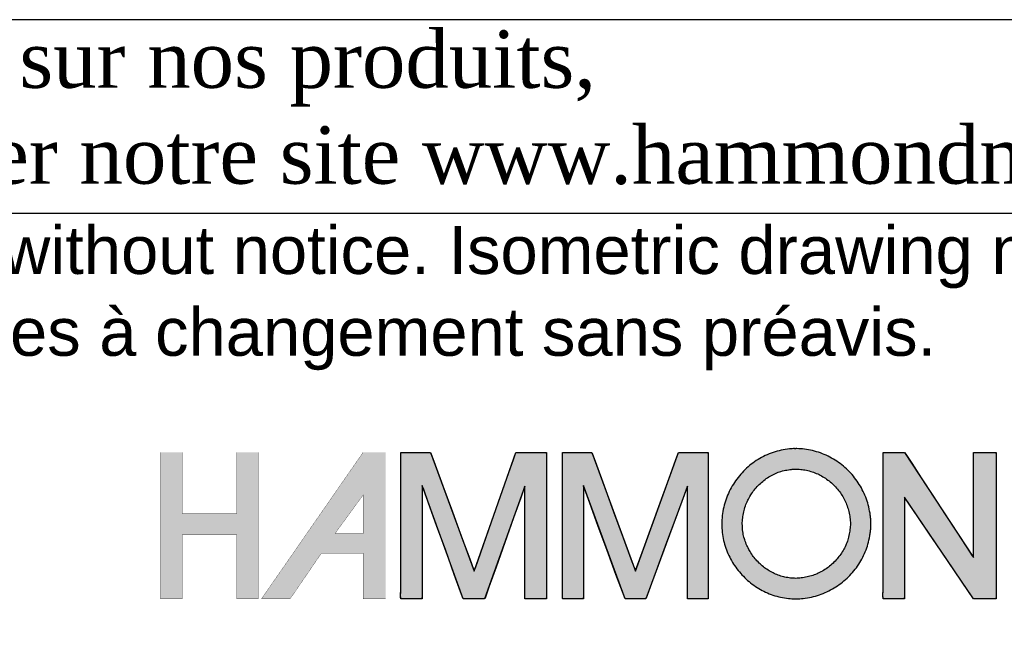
# Model space of a CAD drawing. Header units: inches. Extents: x 0 to 100, y 0 to 75.
# Tile 6 of 17: x 86 to 94, y 6 to 11. Entities that reach past the tile are written whole.
import ezdxf
from ezdxf import colors
from ezdxf.entities.mleader import LeaderData, LeaderLine
from ezdxf.math import Vec2, Vec3

# ---------------------------------------------------------------- set-up
doc = ezdxf.new("R2010")
doc.units = ezdxf.units.IN
doc.header["$MEASUREMENT"] = 0
doc.layers.add('Default', color=7, linetype='Continuous')

# ---------------------------------------------------------------- blocks, each defined once
blk = doc.blocks.new('_DOT')
at = {"color": 0}
blk.add_line((0, 0), (-1, 0), dxfattribs=at)
at = {"color": 0, "const_width": 0.333}
blk.add_lwpolyline([(-0.1665, 0, 1), (0.1665, 0, 1)], format="xyb", close=True, dxfattribs=at)
blk = doc.blocks.new('Block1')
at = {"layer": 'Default', "linetype": 'Continuous'}
for points in [[(1.3629, 1.2145), (1.3629, 1.1253), (1.2832, 1.1253), (1.2832, 1.2145), (1.2517, 1.2145), (1.2517, 1.0005), (1.2832, 1.0005), (1.2832, 1.0939), (1.3629, 1.0939), (1.3629, 1.0939), (1.3629, 1.0005), (1.3943, 1.0005), (1.3943, 1.2145)], [(1.6025, 1.2145), (1.6025, 1.1948), (1.6025, 1.175), (1.6025, 1.1553), (1.6025, 1.1356), (1.6025, 1.1159), (1.6025, 1.0962), (1.6025, 1.0794), (1.6025, 1.0686), (1.6025, 1.0579), (1.6025, 1.0471), (1.6025, 1.0363), (1.6025, 1.0255), (1.6025, 1.0147), (1.6025, 1.0106), (1.6025, 1.0091), (1.6024, 1.007), (1.6024, 1.0047), (1.6024, 1.0026), (1.6026, 1.0011), (1.6029, 1.0005), (1.6075, 1.0005), (1.6122, 1.0005), (1.6169, 1.0005), (1.6215, 1.0005), (1.6262, 1.0005), (1.6309, 1.0005), (1.634, 1.0017), (1.634, 1.0178), (1.634, 1.0472), (1.634, 1.0834), (1.634, 1.1196), (1.634, 1.149), (1.634, 1.165), (1.6357, 1.1616), (1.6433, 1.1403), (1.655, 1.1079), (1.6683, 1.071), (1.6808, 1.0363), (1.6901, 1.0106), (1.6937, 1.0005), (1.6957, 1.0005), (1.7005, 1.0005), (1.7071, 1.0005), (1.7141, 1.0005), (1.7203, 1.0005), (1.7243, 1.0005), (1.7257, 1.0017), (1.7313, 1.0177), (1.7418, 1.0469), (1.7546, 1.0829), (1.7674, 1.1188), (1.7779, 1.1481), (1.7835, 1.164), (1.784, 1.1606), (1.784, 1.1395), (1.784, 1.1072), (1.784, 1.0706), (1.784, 1.0361), (1.784, 1.0105), (1.784, 1.0005), (1.7859, 1.0005), (1.7908, 1.0005), (1.7974, 1.0005), (1.8044, 1.0005), (1.8105, 1.0005), (1.8146, 1.0005), (1.8154, 1.0021), (1.8154, 1.0228), (1.8154, 1.0608), (1.8154, 1.1075), (1.8154, 1.1542), (1.8154, 1.1922), (1.8154, 1.2129), (1.8142, 1.2145), (1.8085, 1.2145), (1.7997, 1.2145), (1.7898, 1.2145), (1.7805, 1.2145), (1.7735, 1.2145), (1.7708, 1.2145), (1.7671, 1.2039), (1.7577, 1.177), (1.745, 1.1407), (1.7314, 1.102), (1.7195, 1.068), (1.7117, 1.0458), (1.7096, 1.0422), (1.7034, 1.0589), (1.692, 1.0898), (1.678, 1.1277), (1.6641, 1.1656), (1.6527, 1.1964), (1.6465, 1.2132), (1.6448, 1.2145), (1.6392, 1.2145), (1.6307, 1.2145), (1.621, 1.2145), (1.6119, 1.2145), (1.6052, 1.2145)], [(1.839, 1.2145), (1.839, 1.1948), (1.839, 1.175), (1.839, 1.1553), (1.839, 1.1356), (1.839, 1.1159), (1.839, 1.0962), (1.839, 1.0794), (1.839, 1.0686), (1.839, 1.0579), (1.839, 1.0471), (1.839, 1.0363), (1.839, 1.0255), (1.839, 1.0147), (1.839, 1.0106), (1.839, 1.009), (1.8389, 1.007), (1.8389, 1.0047), (1.839, 1.0026), (1.8391, 1.0011), (1.8394, 1.0005), (1.8439, 1.0005), (1.8484, 1.0005), (1.8529, 1.0005), (1.8574, 1.0005), (1.8619, 1.0005), (1.8664, 1.0005), (1.8694, 1.0017), (1.8694, 1.0178), (1.8694, 1.0472), (1.8694, 1.0834), (1.8694, 1.1196), (1.8694, 1.149), (1.8694, 1.165), (1.8711, 1.1616), (1.8789, 1.1403), (1.8908, 1.1079), (1.9044, 1.071), (1.9171, 1.0363), (1.9266, 1.0106), (1.9303, 1.0005), (1.9321, 1.0005), (1.9368, 1.0005), (1.9432, 1.0005), (1.95, 1.0005), (1.9559, 1.0005), (1.9598, 1.0005), (1.9611, 1.0017), (1.967, 1.0177), (1.9778, 1.0469), (1.9911, 1.0829), (2.0044, 1.1188), (2.0152, 1.1481), (2.0211, 1.164), (2.0215, 1.1606), (2.0215, 1.1395), (2.0215, 1.1072), (2.0215, 1.0706), (2.0215, 1.0361), (2.0215, 1.0105), (2.0215, 1.0005), (2.0234, 1.0005), (2.0281, 1.0005), (2.0345, 1.0005), (2.0412, 1.0005), (2.0472, 1.0005), (2.0511, 1.0005), (2.0519, 1.0021), (2.0519, 1.0228), (2.0519, 1.0608), (2.0519, 1.1075), (2.0519, 1.1542), (2.0519, 1.1922), (2.0519, 1.2129), (2.0507, 1.2145), (2.0451, 1.2145), (2.0366, 1.2145), (2.0269, 1.2145), (2.0178, 1.2145), (2.011, 1.2145), (2.0084, 1.2145), (2.0046, 1.2039), (1.9948, 1.177), (1.9816, 1.1407), (1.9676, 1.102), (1.9553, 1.068), (1.9472, 1.0458), (1.945, 1.0422), (1.9389, 1.0589), (1.9276, 1.0898), (1.9137, 1.1277), (1.8999, 1.1656), (1.8886, 1.1964), (1.8825, 1.2132), (1.8808, 1.2145), (1.8753, 1.2145), (1.8669, 1.2145), (1.8573, 1.2145), (1.8483, 1.2145), (1.8416, 1.2145)], [(2.3073, 1.2145), (2.3073, 1.1987), (2.3073, 1.1829), (2.3073, 1.1672), (2.3073, 1.1514), (2.3073, 1.1356), (2.3073, 1.1198), (2.3073, 1.1041), (2.3073, 1.0883), (2.3073, 1.0773), (2.3073, 1.0686), (2.3073, 1.06), (2.3073, 1.0514), (2.3073, 1.0428), (2.3073, 1.0341), (2.3073, 1.0255), (2.3073, 1.0169), (2.3073, 1.011), (2.3073, 1.0101), (2.3072, 1.0087), (2.3072, 1.007), (2.3072, 1.0052), (2.3072, 1.0034), (2.3073, 1.0019), (2.3074, 1.0009), (2.3077, 1.0005), (2.3114, 1.0005), (2.3151, 1.0005), (2.3188, 1.0005), (2.3226, 1.0005), (2.3263, 1.0005), (2.33, 1.0005), (2.3338, 1.0005), (2.3375, 1.0005), (2.3388, 1.0032), (2.3388, 1.016), (2.3388, 1.0364), (2.3388, 1.0614), (2.3388, 1.088), (2.3388, 1.1131), (2.3388, 1.1335), (2.3388, 1.1462), (2.3392, 1.1482), (2.3457, 1.1388), (2.358, 1.1205), (2.3742, 1.0967), (2.3921, 1.0703), (2.4097, 1.0444), (2.4248, 1.0221), (2.4354, 1.0064), (2.4394, 1.0005), (2.4407, 1.0005), (2.4442, 1.0005), (2.4492, 1.0005), (2.455, 1.0005), (2.4609, 1.0005), (2.4662, 1.0005), (2.4702, 1.0005), (2.4723, 1.0005), (2.4725, 1.0044), (2.4725, 1.0228), (2.4725, 1.0522), (2.4725, 1.0883), (2.4725, 1.1267), (2.4725, 1.1628), (2.4725, 1.1922), (2.4725, 1.2106), (2.4723, 1.2145), (2.4702, 1.2145), (2.4662, 1.2145), (2.4609, 1.2145), (2.455, 1.2145), (2.4492, 1.2145), (2.4442, 1.2145), (2.4407, 1.2145), (2.4394, 1.2145), (2.4394, 1.2084), (2.4394, 1.1922), (2.4394, 1.1691), (2.4394, 1.1423), (2.4394, 1.1149), (2.4394, 1.0902), (2.4394, 1.0714), (2.4394, 1.0616), (2.4376, 1.0636), (2.4289, 1.0768), (2.4151, 1.098), (2.3981, 1.1239), (2.3801, 1.1514), (2.3631, 1.1774), (2.3492, 1.1985), (2.3406, 1.2117), (2.3386, 1.2145), (2.3366, 1.2145), (2.3327, 1.2145), (2.3277, 1.2145), (2.3221, 1.2145), (2.3166, 1.2145), (2.3119, 1.2145), (2.3085, 1.2145)]]:
    blk.add_hatch(color=7, dxfattribs=at).paths.add_polyline_path(points)
h = blk.add_hatch(color=7, dxfattribs=at)
h.paths.add_polyline_path([(1.5475, 1.2145), (1.5467, 1.2133), (1.399, 1.0005), (1.441, 1.0005), (1.4866, 1.0671), (1.5475, 1.0671), (1.5475, 1.0005), (1.5805, 1.0005), (1.5805, 1.2145)])
h.paths.add_polyline_path([(1.5475, 1.096), (1.5475, 1.1521), (1.5066, 1.096)])
h = blk.add_hatch(color=7, dxfattribs=at)
edge = h.paths.add_edge_path()
edge.add_spline(control_points=[(2.1778, 1.2201), (2.1771, 1.22), (2.1759, 1.22), (2.1733, 1.2198), (2.1719, 1.2197), (2.1665, 1.2191), (2.1625, 1.2185), (2.1543, 1.2168), (2.1505, 1.2157), (2.1426, 1.2131), (2.139, 1.2116), (2.1316, 1.2081), (2.1281, 1.2062), (2.1212, 1.2019), (2.1179, 1.1996), (2.1115, 1.1946), (2.1085, 1.192), (2.1027, 1.1863), (2.1, 1.1834), (2.0948, 1.1772), (2.0924, 1.1739), (2.088, 1.1672), (2.0859, 1.1637), (2.0822, 1.1565), (2.0805, 1.1528), (2.0776, 1.1451), (2.0763, 1.1413), (2.0742, 1.1333), (2.0734, 1.1294), (2.0722, 1.1211), (2.0719, 1.117), (2.0716, 1.1086), (2.0718, 1.1046), (2.0724, 1.0965), (2.073, 1.0927), (2.0746, 1.0849), (2.0755, 1.0812), (2.0779, 1.0738), (2.0792, 1.0702), (2.0823, 1.0631), (2.0841, 1.0597), (2.0879, 1.053), (2.0899, 1.0498), (2.0944, 1.0435), (2.0968, 1.0405), (2.1018, 1.0348), (2.1045, 1.032), (2.1101, 1.0268), (2.113, 1.0244), (2.1192, 1.0198), (2.1223, 1.0177), (2.1289, 1.0137), (2.1322, 1.012), (2.1393, 1.0087), (2.1428, 1.0073), (2.1502, 1.0048), (2.1538, 1.0038), (2.1616, 1.0021), (2.1653, 1.0015), (2.1708, 1.0009), (2.1723, 1.0008), (2.1754, 1.0006), (2.1771, 1.0005), (2.1831, 1.0006), (2.1845, 1.0006), (2.1874, 1.0009), (2.189, 1.001), (2.1948, 1.0017), (2.1987, 1.0023), (2.2067, 1.0041), (2.2105, 1.0051), (2.2181, 1.0077), (2.2218, 1.0092), (2.229, 1.0126), (2.2325, 1.0144), (2.2393, 1.0185), (2.2425, 1.0207), (2.2488, 1.0255), (2.2518, 1.028), (2.2576, 1.0334), (2.2603, 1.0362), (2.2654, 1.0422), (2.2678, 1.0452), (2.2723, 1.0518), (2.2744, 1.0551), (2.2782, 1.0621), (2.2799, 1.0656), (2.2829, 1.073), (2.2842, 1.0767), (2.2864, 1.0845), (2.2873, 1.0884), (2.2883, 1.0945), (2.2886, 1.0964), (2.289, 1.1001), (2.2892, 1.1019), (2.2895, 1.1048), (2.2895, 1.1058), (2.2896, 1.1077), (2.2896, 1.1086), (2.2896, 1.1112), (2.2896, 1.1118), (2.2896, 1.1131), (2.2895, 1.1139), (2.2893, 1.1165), (2.2892, 1.1182), (2.2888, 1.1218), (2.2886, 1.1237), (2.2876, 1.1299), (2.2868, 1.1337), (2.2847, 1.1416), (2.2835, 1.1453), (2.2806, 1.1528), (2.2789, 1.1564), (2.2752, 1.1635), (2.2732, 1.1669), (2.2688, 1.1735), (2.2665, 1.1767), (2.2614, 1.1828), (2.2588, 1.1857), (2.2531, 1.1912), (2.2501, 1.1938), (2.2439, 1.1988), (2.2407, 1.201), (2.234, 1.2053), (2.2305, 1.2072), (2.2233, 1.2107), (2.2197, 1.2123), (2.2121, 1.215), (2.2084, 1.2161), (2.2004, 1.218), (2.1965, 1.2187), (2.1887, 1.2196), (2.1851, 1.2198), (2.1809, 1.2201), (2.1804, 1.2201), (2.18, 1.2201)], knot_values=[0, 0, 0, 0, 0.006253, 0.006253, 0.012505, 0.012505, 0.030829, 0.030829, 0.048882, 0.048882, 0.066764, 0.066764, 0.084548, 0.084548, 0.102286, 0.102286, 0.120012, 0.120012, 0.137747, 0.137747, 0.15551, 0.15551, 0.173315, 0.173315, 0.191184, 0.191184, 0.20915, 0.20915, 0.227262, 0.227262, 0.245593, 0.245593, 0.263702, 0.263702, 0.281026, 0.281026, 0.298163, 0.298163, 0.315172, 0.315172, 0.332097, 0.332097, 0.348969, 0.348969, 0.365805, 0.365805, 0.382621, 0.382621, 0.39943, 0.39943, 0.41625, 0.41625, 0.433104, 0.433104, 0.450033, 0.450033, 0.467091, 0.467091, 0.484355, 0.484355, 0.491212, 0.491212, 0.49807, 0.49807, 0.505746, 0.505746, 0.513421, 0.513421, 0.531337, 0.531337, 0.549023, 0.549023, 0.566548, 0.566548, 0.583962, 0.583962, 0.601305, 0.601305, 0.618607, 0.618607, 0.635893, 0.635893, 0.65319, 0.65319, 0.67053, 0.67053, 0.687954, 0.687954, 0.705517, 0.705517, 0.72329, 0.72329, 0.732328, 0.732328, 0.741367, 0.741367, 0.744906, 0.744906, 0.748446, 0.748446, 0.750825, 0.750825, 0.753204, 0.753204, 0.762224, 0.762224, 0.771244, 0.771244, 0.789037, 0.789037, 0.806664, 0.806664, 0.824184, 0.824184, 0.841639, 0.841639, 0.859056, 0.859056, 0.876456, 0.876456, 0.893855, 0.893855, 0.91127, 0.91127, 0.928728, 0.928728, 0.946265, 0.946265, 0.963936, 0.963936, 0.981815, 0.981815, 0.998218, 0.998218, 1, 1, 1, 1], degree=3, periodic=0)
edge.add_line((2.18, 1.2201), (2.1778, 1.2201))
edge = h.paths.add_edge_path()
edge.add_spline(control_points=[(2.1787, 1.1901), (2.1777, 1.19), (2.175, 1.1899), (2.171, 1.1894), (2.1669, 1.1888), (2.1623, 1.1879), (2.1584, 1.1868), (2.154, 1.1853), (2.1502, 1.1838), (2.146, 1.1818), (2.1424, 1.1798), (2.1384, 1.1773), (2.1351, 1.175), (2.1313, 1.172), (2.1283, 1.1694), (2.1248, 1.166), (2.1221, 1.163), (2.1189, 1.1593), (2.1165, 1.156), (2.1138, 1.152), (2.1118, 1.1485), (2.1096, 1.1442), (2.1079, 1.1404), (2.1061, 1.1359), (2.1049, 1.132), (2.1036, 1.1274), (2.1028, 1.1233), (2.1021, 1.1185), (2.1018, 1.1144), (2.1016, 1.1096), (2.1018, 1.1055), (2.1021, 1.1008), (2.1027, 1.0969), (2.1036, 1.0925), (2.1046, 1.0887), (2.106, 1.0844), (2.1073, 1.0808), (2.1091, 1.0766), (2.1109, 1.0731), (2.1131, 1.0692), (2.1152, 1.0659), (2.1179, 1.0622), (2.1203, 1.0592), (2.1233, 1.0557), (2.126, 1.053), (2.1294, 1.0499), (2.1323, 1.0474), (2.1359, 1.0447), (2.1391, 1.0426), (2.143, 1.0402), (2.1464, 1.0384), (2.1504, 1.0366), (2.154, 1.0351), (2.1582, 1.0337), (2.1619, 1.0327), (2.1662, 1.0318), (2.1701, 1.0312), (2.174, 1.0307), (2.177, 1.0306), (2.1801, 1.0304), (2.182, 1.0306), (2.1855, 1.0308), (2.1899, 1.0313), (2.1939, 1.0319), (2.1985, 1.033), (2.2024, 1.034), (2.2069, 1.0356), (2.2106, 1.037), (2.2149, 1.039), (2.2184, 1.0409), (2.2224, 1.0433), (2.2257, 1.0456), (2.2295, 1.0484), (2.2325, 1.0509), (2.2359, 1.0542), (2.2386, 1.057), (2.2417, 1.0606), (2.2441, 1.0637), (2.2468, 1.0675), (2.2489, 1.0709), (2.2511, 1.0749), (2.2528, 1.0785), (2.2545, 1.0828), (2.2559, 1.0866), (2.2571, 1.0911), (2.258, 1.095), (2.2588, 1.0997), (2.2592, 1.1038), (2.2595, 1.1071), (2.2596, 1.1086), (2.2596, 1.1102), (2.2596, 1.1109), (2.2596, 1.1119), (2.2593, 1.1149), (2.259, 1.119), (2.2583, 1.1237), (2.2574, 1.1276), (2.2562, 1.1322), (2.255, 1.136), (2.2533, 1.1404), (2.2516, 1.144), (2.2494, 1.1482), (2.2474, 1.1516), (2.2448, 1.1556), (2.2424, 1.1588), (2.2393, 1.1625), (2.2367, 1.1654), (2.2333, 1.1687), (2.2303, 1.1713), (2.2266, 1.1743), (2.2233, 1.1766), (2.2193, 1.1791), (2.2159, 1.181), (2.2117, 1.1831), (2.208, 1.1847), (2.2036, 1.1862), (2.1997, 1.1874), (2.1952, 1.1884), (2.1912, 1.1892), (2.1868, 1.1897), (2.1832, 1.1899), (2.1796, 1.1901), (2.1791, 1.1901), (2.1788, 1.1901), (2.1787, 1.1901)], knot_values=[0, 0, 0, 0, 0.012505, 0.012505, 0.030829, 0.030829, 0.048882, 0.048882, 0.066764, 0.066764, 0.084548, 0.084548, 0.102286, 0.102286, 0.120012, 0.120012, 0.137747, 0.137747, 0.15551, 0.15551, 0.173315, 0.173315, 0.191184, 0.191184, 0.20915, 0.20915, 0.227262, 0.227262, 0.245593, 0.245593, 0.263702, 0.263702, 0.281026, 0.281026, 0.298163, 0.298163, 0.315172, 0.315172, 0.332097, 0.332097, 0.348969, 0.348969, 0.365805, 0.365805, 0.382621, 0.382621, 0.39943, 0.39943, 0.41625, 0.41625, 0.433104, 0.433104, 0.450033, 0.450033, 0.467091, 0.467091, 0.484355, 0.484355, 0.49807, 0.49807, 0.49807, 0.513421, 0.513421, 0.531337, 0.531337, 0.549023, 0.549023, 0.566548, 0.566548, 0.583962, 0.583962, 0.601305, 0.601305, 0.618607, 0.618607, 0.635893, 0.635893, 0.65319, 0.65319, 0.67053, 0.67053, 0.687954, 0.687954, 0.705517, 0.705517, 0.72329, 0.72329, 0.741367, 0.741367, 0.748446, 0.748446, 0.748446, 0.753204, 0.753204, 0.771244, 0.771244, 0.789037, 0.789037, 0.806664, 0.806664, 0.824184, 0.824184, 0.841639, 0.841639, 0.859056, 0.859056, 0.876456, 0.876456, 0.893855, 0.893855, 0.91127, 0.91127, 0.928728, 0.928728, 0.946265, 0.946265, 0.963936, 0.963936, 0.981815, 0.981815, 0.998218, 0.998218, 0.998218, 1, 1, 1, 1], degree=3, periodic=0)
at = {"layer": 'Default', "color": 7, "linetype": 'Continuous'}
blk.add_line((2.1778, 1.2201), (2.18, 1.2201), dxfattribs=at)
at = {"layer": 'Default', "color": 7, "linetype": 'Continuous', "const_width": 0.00035}
for points in [[(1.3629, 1.2145), (1.3629, 1.1253), (1.2832, 1.1253), (1.2832, 1.2145), (1.2517, 1.2145), (1.2517, 1.0005), (1.2832, 1.0005), (1.2832, 1.0939), (1.3629, 1.0939), (1.3629, 1.0939), (1.3629, 1.0005), (1.3943, 1.0005), (1.3943, 1.2145), (1.3629, 1.2145)], [(1.5475, 1.2145), (1.5467, 1.2133), (1.399, 1.0005), (1.441, 1.0005), (1.4866, 1.0671), (1.5475, 1.0671), (1.5475, 1.0005), (1.5805, 1.0005), (1.5805, 1.2145), (1.5475, 1.2145)], [(1.5475, 1.096), (1.5066, 1.096), (1.5475, 1.1521), (1.5475, 1.096)]]:
    blk.add_lwpolyline(points, close=True, dxfattribs=at)
at = {"layer": 'Default', "color": 7, "linetype": 'Continuous'}
for points in [[(1.6025, 1.2145), (1.6052, 1.2145), (1.6119, 1.2145), (1.621, 1.2145), (1.6307, 1.2145), (1.6392, 1.2145), (1.6448, 1.2145), (1.6465, 1.2132), (1.6527, 1.1964), (1.6641, 1.1656), (1.678, 1.1277), (1.692, 1.0898), (1.7034, 1.0589), (1.7096, 1.0422), (1.7117, 1.0458), (1.7195, 1.068), (1.7314, 1.102), (1.745, 1.1407), (1.7577, 1.177), (1.7671, 1.2039), (1.7708, 1.2145), (1.7735, 1.2145), (1.7805, 1.2145), (1.7898, 1.2145), (1.7997, 1.2145), (1.8085, 1.2145), (1.8142, 1.2145), (1.8154, 1.2129), (1.8154, 1.1922), (1.8154, 1.1542), (1.8154, 1.1075), (1.8154, 1.0608), (1.8154, 1.0228), (1.8154, 1.0021), (1.8146, 1.0005), (1.8105, 1.0005), (1.8044, 1.0005), (1.7974, 1.0005), (1.7908, 1.0005), (1.7859, 1.0005), (1.784, 1.0005), (1.784, 1.0105), (1.784, 1.0361), (1.784, 1.0706), (1.784, 1.1072), (1.784, 1.1395), (1.784, 1.1606), (1.7835, 1.164), (1.7779, 1.1481), (1.7674, 1.1188), (1.7546, 1.0829), (1.7418, 1.0469), (1.7313, 1.0177), (1.7257, 1.0017), (1.7243, 1.0005), (1.7203, 1.0005), (1.7141, 1.0005), (1.7071, 1.0005), (1.7005, 1.0005), (1.6957, 1.0005), (1.6937, 1.0005), (1.6901, 1.0106), (1.6808, 1.0363), (1.6683, 1.071), (1.655, 1.1079), (1.6433, 1.1403), (1.6357, 1.1616), (1.634, 1.165), (1.634, 1.149), (1.634, 1.1196), (1.634, 1.0834), (1.634, 1.0472), (1.634, 1.0178), (1.634, 1.0017), (1.6309, 1.0005), (1.6262, 1.0005), (1.6215, 1.0005), (1.6169, 1.0005), (1.6122, 1.0005), (1.6075, 1.0005), (1.6029, 1.0005), (1.6026, 1.0011), (1.6024, 1.0026), (1.6024, 1.0047), (1.6024, 1.007), (1.6025, 1.0091), (1.6025, 1.0106), (1.6025, 1.0147), (1.6025, 1.0255), (1.6025, 1.0363), (1.6025, 1.0471), (1.6025, 1.0579), (1.6025, 1.0686), (1.6025, 1.0794), (1.6025, 1.0962), (1.6025, 1.1159), (1.6025, 1.1356), (1.6025, 1.1553), (1.6025, 1.175), (1.6025, 1.1948), (1.6025, 1.2145)], [(1.839, 1.2145), (1.8416, 1.2145), (1.8483, 1.2145), (1.8573, 1.2145), (1.8669, 1.2145), (1.8753, 1.2145), (1.8808, 1.2145), (1.8825, 1.2132), (1.8886, 1.1964), (1.8999, 1.1656), (1.9137, 1.1277), (1.9276, 1.0898), (1.9389, 1.0589), (1.945, 1.0422), (1.9472, 1.0458), (1.9553, 1.068), (1.9676, 1.102), (1.9816, 1.1407), (1.9948, 1.177), (2.0046, 1.2039), (2.0084, 1.2145), (2.011, 1.2145), (2.0178, 1.2145), (2.0269, 1.2145), (2.0366, 1.2145), (2.0451, 1.2145), (2.0507, 1.2145), (2.0519, 1.2129), (2.0519, 1.1922), (2.0519, 1.1542), (2.0519, 1.1075), (2.0519, 1.0608), (2.0519, 1.0228), (2.0519, 1.0021), (2.0511, 1.0005), (2.0472, 1.0005), (2.0412, 1.0005), (2.0345, 1.0005), (2.0281, 1.0005), (2.0234, 1.0005), (2.0215, 1.0005), (2.0215, 1.0105), (2.0215, 1.0361), (2.0215, 1.0706), (2.0215, 1.1072), (2.0215, 1.1395), (2.0215, 1.1606), (2.0211, 1.164), (2.0152, 1.1481), (2.0044, 1.1188), (1.9911, 1.0829), (1.9778, 1.0469), (1.967, 1.0177), (1.9611, 1.0017), (1.9598, 1.0005), (1.9559, 1.0005), (1.95, 1.0005), (1.9432, 1.0005), (1.9368, 1.0005), (1.9321, 1.0005), (1.9303, 1.0005), (1.9266, 1.0106), (1.9171, 1.0363), (1.9044, 1.071), (1.8908, 1.1079), (1.8789, 1.1403), (1.8711, 1.1616), (1.8694, 1.165), (1.8694, 1.149), (1.8694, 1.1196), (1.8694, 1.0834), (1.8694, 1.0472), (1.8694, 1.0178), (1.8694, 1.0017), (1.8664, 1.0005), (1.8619, 1.0005), (1.8574, 1.0005), (1.8529, 1.0005), (1.8484, 1.0005), (1.8439, 1.0005), (1.8394, 1.0005), (1.8391, 1.0011), (1.839, 1.0026), (1.8389, 1.0047), (1.8389, 1.007), (1.839, 1.009), (1.839, 1.0106), (1.839, 1.0147), (1.839, 1.0255), (1.839, 1.0363), (1.839, 1.0471), (1.839, 1.0579), (1.839, 1.0686), (1.839, 1.0794), (1.839, 1.0962), (1.839, 1.1159), (1.839, 1.1356), (1.839, 1.1553), (1.839, 1.175), (1.839, 1.1948), (1.839, 1.2145)], [(2.3073, 1.2145), (2.3085, 1.2145), (2.3119, 1.2145), (2.3166, 1.2145), (2.3221, 1.2145), (2.3277, 1.2145), (2.3327, 1.2145), (2.3366, 1.2145), (2.3386, 1.2145), (2.3406, 1.2117), (2.3492, 1.1985), (2.3631, 1.1774), (2.3801, 1.1514), (2.3981, 1.1239), (2.4151, 1.098), (2.4289, 1.0768), (2.4376, 1.0636), (2.4394, 1.0616), (2.4394, 1.0714), (2.4394, 1.0902), (2.4394, 1.1149), (2.4394, 1.1423), (2.4394, 1.1691), (2.4394, 1.1922), (2.4394, 1.2084), (2.4394, 1.2145), (2.4407, 1.2145), (2.4442, 1.2145), (2.4492, 1.2145), (2.455, 1.2145), (2.4609, 1.2145), (2.4662, 1.2145), (2.4702, 1.2145), (2.4723, 1.2145), (2.4725, 1.2106), (2.4725, 1.1922), (2.4725, 1.1628), (2.4725, 1.1267), (2.4725, 1.0883), (2.4725, 1.0522), (2.4725, 1.0228), (2.4725, 1.0044), (2.4723, 1.0005), (2.4702, 1.0005), (2.4662, 1.0005), (2.4609, 1.0005), (2.455, 1.0005), (2.4492, 1.0005), (2.4442, 1.0005), (2.4407, 1.0005), (2.4394, 1.0005), (2.4354, 1.0064), (2.4248, 1.0221), (2.4097, 1.0444), (2.3921, 1.0703), (2.3742, 1.0967), (2.358, 1.1205), (2.3457, 1.1388), (2.3392, 1.1482), (2.3388, 1.1462), (2.3388, 1.1335), (2.3388, 1.1131), (2.3388, 1.088), (2.3388, 1.0614), (2.3388, 1.0364), (2.3388, 1.016), (2.3388, 1.0032), (2.3375, 1.0005), (2.3338, 1.0005), (2.33, 1.0005), (2.3263, 1.0005), (2.3226, 1.0005), (2.3188, 1.0005), (2.3151, 1.0005), (2.3114, 1.0005), (2.3077, 1.0005), (2.3074, 1.0009), (2.3073, 1.0019), (2.3072, 1.0034), (2.3072, 1.0052), (2.3072, 1.007), (2.3072, 1.0087), (2.3073, 1.0101), (2.3073, 1.011), (2.3073, 1.0169), (2.3073, 1.0255), (2.3073, 1.0341), (2.3073, 1.0428), (2.3073, 1.0514), (2.3073, 1.06), (2.3073, 1.0686), (2.3073, 1.0773), (2.3073, 1.0883), (2.3073, 1.1041), (2.3073, 1.1198), (2.3073, 1.1356), (2.3073, 1.1514), (2.3073, 1.1672), (2.3073, 1.1829), (2.3073, 1.1987), (2.3073, 1.2145)]]:
    blk.add_lwpolyline(points, close=True, dxfattribs=at)
for points, knots in [([(1.634, 1.0005), (1.6236, 1.0005), (1.6132, 1.0005), (1.6029, 1.0005), (1.6021, 1.0005), (1.6025, 1.0101), (1.6025, 1.0111), (1.6025, 1.0351), (1.6025, 1.0591), (1.6025, 1.083), (1.6025, 1.1268), (1.6025, 1.1707), (1.6025, 1.2145)], [0, 0, 0, 0, 0.25, 0.25, 0.25, 0.5, 0.5, 0.5, 0.75, 0.75, 0.75, 1, 1, 1, 1]), ([(1.8694, 1.0005), (1.8594, 1.0005), (1.8494, 1.0005), (1.8394, 1.0005), (1.8386, 1.0005), (1.839, 1.0101), (1.839, 1.0111), (1.839, 1.0351), (1.839, 1.0591), (1.839, 1.083), (1.839, 1.1268), (1.839, 1.1707), (1.839, 1.2145)], [0, 0, 0, 0, 0.25, 0.25, 0.25, 0.5, 0.5, 0.5, 0.75, 0.75, 0.75, 1, 1, 1, 1]), ([(2.1778, 1.2201), (2.1771, 1.22), (2.1759, 1.22), (2.1733, 1.2198), (2.1719, 1.2197), (2.1665, 1.2191), (2.1625, 1.2185), (2.1543, 1.2168), (2.1505, 1.2157), (2.1426, 1.2131), (2.139, 1.2116), (2.1316, 1.2081), (2.1281, 1.2062), (2.1212, 1.2019), (2.1179, 1.1996), (2.1115, 1.1946), (2.1085, 1.192), (2.1027, 1.1863), (2.1, 1.1834), (2.0948, 1.1772), (2.0924, 1.1739), (2.088, 1.1672), (2.0859, 1.1637), (2.0822, 1.1565), (2.0805, 1.1528), (2.0776, 1.1451), (2.0763, 1.1413), (2.0742, 1.1333), (2.0734, 1.1294), (2.0722, 1.1211), (2.0719, 1.117), (2.0716, 1.1086), (2.0718, 1.1046), (2.0724, 1.0965), (2.073, 1.0927), (2.0746, 1.0849), (2.0755, 1.0812), (2.0779, 1.0738), (2.0792, 1.0702), (2.0823, 1.0631), (2.0841, 1.0597), (2.0879, 1.053), (2.0899, 1.0498), (2.0944, 1.0435), (2.0968, 1.0405), (2.1018, 1.0348), (2.1045, 1.032), (2.1101, 1.0268), (2.113, 1.0244), (2.1192, 1.0198), (2.1223, 1.0177), (2.1289, 1.0137), (2.1322, 1.012), (2.1393, 1.0087), (2.1428, 1.0073), (2.1502, 1.0048), (2.1538, 1.0038), (2.1616, 1.0021), (2.1653, 1.0015), (2.1708, 1.0009), (2.1723, 1.0008), (2.1754, 1.0006), (2.1771, 1.0005), (2.1831, 1.0006), (2.1845, 1.0006), (2.1874, 1.0009), (2.189, 1.001), (2.1948, 1.0017), (2.1987, 1.0023), (2.2067, 1.0041), (2.2105, 1.0051), (2.2181, 1.0077), (2.2218, 1.0092), (2.229, 1.0126), (2.2325, 1.0144), (2.2393, 1.0185), (2.2425, 1.0207), (2.2488, 1.0255), (2.2518, 1.028), (2.2576, 1.0334), (2.2603, 1.0362), (2.2654, 1.0422), (2.2678, 1.0452), (2.2723, 1.0518), (2.2744, 1.0551), (2.2782, 1.0621), (2.2799, 1.0656), (2.2829, 1.073), (2.2842, 1.0767), (2.2864, 1.0845), (2.2873, 1.0884), (2.2883, 1.0945), (2.2886, 1.0964), (2.289, 1.1001), (2.2892, 1.1019), (2.2895, 1.1048), (2.2895, 1.1058), (2.2896, 1.1077), (2.2896, 1.1086), (2.2896, 1.1112), (2.2896, 1.1118), (2.2896, 1.1131), (2.2895, 1.1139), (2.2893, 1.1165), (2.2892, 1.1182), (2.2888, 1.1218), (2.2886, 1.1237), (2.2876, 1.1299), (2.2868, 1.1337), (2.2847, 1.1416), (2.2835, 1.1453), (2.2806, 1.1528), (2.2789, 1.1564), (2.2752, 1.1635), (2.2732, 1.1669), (2.2688, 1.1735), (2.2665, 1.1767), (2.2614, 1.1828), (2.2588, 1.1857), (2.2531, 1.1912), (2.2501, 1.1938), (2.2439, 1.1988), (2.2407, 1.201), (2.234, 1.2053), (2.2305, 1.2072), (2.2233, 1.2107), (2.2197, 1.2123), (2.2121, 1.215), (2.2084, 1.2161), (2.2004, 1.218), (2.1965, 1.2187), (2.1887, 1.2196), (2.1851, 1.2198), (2.1809, 1.2201), (2.1804, 1.2201), (2.18, 1.2201)], [0, 0, 0, 0, 0.006253, 0.006253, 0.012505, 0.012505, 0.030829, 0.030829, 0.048882, 0.048882, 0.066764, 0.066764, 0.084548, 0.084548, 0.102286, 0.102286, 0.120012, 0.120012, 0.137747, 0.137747, 0.15551, 0.15551, 0.173315, 0.173315, 0.191184, 0.191184, 0.20915, 0.20915, 0.227262, 0.227262, 0.245593, 0.245593, 0.263702, 0.263702, 0.281026, 0.281026, 0.298163, 0.298163, 0.315172, 0.315172, 0.332097, 0.332097, 0.348969, 0.348969, 0.365805, 0.365805, 0.382621, 0.382621, 0.39943, 0.39943, 0.41625, 0.41625, 0.433104, 0.433104, 0.450033, 0.450033, 0.467091, 0.467091, 0.484355, 0.484355, 0.491212, 0.491212, 0.49807, 0.49807, 0.505746, 0.505746, 0.513421, 0.513421, 0.531337, 0.531337, 0.549023, 0.549023, 0.566548, 0.566548, 0.583962, 0.583962, 0.601305, 0.601305, 0.618607, 0.618607, 0.635893, 0.635893, 0.65319, 0.65319, 0.67053, 0.67053, 0.687954, 0.687954, 0.705517, 0.705517, 0.72329, 0.72329, 0.732328, 0.732328, 0.741367, 0.741367, 0.744906, 0.744906, 0.748446, 0.748446, 0.750825, 0.750825, 0.753204, 0.753204, 0.762224, 0.762224, 0.771244, 0.771244, 0.789037, 0.789037, 0.806664, 0.806664, 0.824184, 0.824184, 0.841639, 0.841639, 0.859056, 0.859056, 0.876456, 0.876456, 0.893855, 0.893855, 0.91127, 0.91127, 0.928728, 0.928728, 0.946265, 0.946265, 0.963936, 0.963936, 0.981815, 0.981815, 0.998218, 0.998218, 1, 1, 1, 1]), ([(2.3388, 1.0005), (2.3284, 1.0005), (2.318, 1.0005), (2.3077, 1.0005), (2.3069, 1.0005), (2.3073, 1.0101), (2.3073, 1.0111), (2.3073, 1.0351), (2.3073, 1.0591), (2.3073, 1.083), (2.3073, 1.1268), (2.3073, 1.1707), (2.3073, 1.2145)], [0, 0, 0, 0, 0.25, 0.25, 0.25, 0.5, 0.5, 0.5, 0.75, 0.75, 0.75, 1, 1, 1, 1]), ([(2.1787, 1.1901), (2.1777, 1.19), (2.175, 1.1899), (2.171, 1.1894), (2.1669, 1.1888), (2.1623, 1.1879), (2.1584, 1.1868), (2.154, 1.1853), (2.1502, 1.1838), (2.146, 1.1818), (2.1424, 1.1798), (2.1384, 1.1773), (2.1351, 1.175), (2.1313, 1.172), (2.1283, 1.1694), (2.1248, 1.166), (2.1221, 1.163), (2.1189, 1.1593), (2.1165, 1.156), (2.1138, 1.152), (2.1118, 1.1485), (2.1096, 1.1442), (2.1079, 1.1404), (2.1061, 1.1359), (2.1049, 1.132), (2.1036, 1.1274), (2.1028, 1.1233), (2.1021, 1.1185), (2.1018, 1.1144), (2.1016, 1.1096), (2.1018, 1.1055), (2.1021, 1.1008), (2.1027, 1.0969), (2.1036, 1.0925), (2.1046, 1.0887), (2.106, 1.0844), (2.1073, 1.0808), (2.1091, 1.0766), (2.1109, 1.0731), (2.1131, 1.0692), (2.1152, 1.0659), (2.1179, 1.0622), (2.1203, 1.0592), (2.1233, 1.0557), (2.126, 1.053), (2.1294, 1.0499), (2.1323, 1.0474), (2.1359, 1.0447), (2.1391, 1.0426), (2.143, 1.0402), (2.1464, 1.0384), (2.1504, 1.0366), (2.154, 1.0351), (2.1582, 1.0337), (2.1619, 1.0327), (2.1662, 1.0318), (2.1701, 1.0312), (2.174, 1.0307), (2.177, 1.0306), (2.1801, 1.0304), (2.182, 1.0306), (2.1855, 1.0308), (2.1899, 1.0313), (2.1939, 1.0319), (2.1985, 1.033), (2.2024, 1.034), (2.2069, 1.0356), (2.2106, 1.037), (2.2149, 1.039), (2.2184, 1.0409), (2.2224, 1.0433), (2.2257, 1.0456), (2.2295, 1.0484), (2.2325, 1.0509), (2.2359, 1.0542), (2.2386, 1.057), (2.2417, 1.0606), (2.2441, 1.0637), (2.2468, 1.0675), (2.2489, 1.0709), (2.2511, 1.0749), (2.2528, 1.0785), (2.2545, 1.0828), (2.2559, 1.0866), (2.2571, 1.0911), (2.258, 1.095), (2.2588, 1.0997), (2.2592, 1.1038), (2.2595, 1.1071), (2.2596, 1.1086), (2.2596, 1.1102), (2.2596, 1.1109), (2.2596, 1.1119), (2.2593, 1.1149), (2.259, 1.119), (2.2583, 1.1237), (2.2574, 1.1276), (2.2562, 1.1322), (2.255, 1.136), (2.2533, 1.1404), (2.2516, 1.144), (2.2494, 1.1482), (2.2474, 1.1516), (2.2448, 1.1556), (2.2424, 1.1588), (2.2393, 1.1625), (2.2367, 1.1654), (2.2333, 1.1687), (2.2303, 1.1713), (2.2266, 1.1743), (2.2233, 1.1766), (2.2193, 1.1791), (2.2159, 1.181), (2.2117, 1.1831), (2.208, 1.1847), (2.2036, 1.1862), (2.1997, 1.1874), (2.1952, 1.1884), (2.1912, 1.1892), (2.1868, 1.1897), (2.1832, 1.1899), (2.1796, 1.1901), (2.1791, 1.1901), (2.1788, 1.1901), (2.1787, 1.1901)], [0, 0, 0, 0, 0.012505, 0.012505, 0.030829, 0.030829, 0.048882, 0.048882, 0.066764, 0.066764, 0.084548, 0.084548, 0.102286, 0.102286, 0.120012, 0.120012, 0.137747, 0.137747, 0.15551, 0.15551, 0.173315, 0.173315, 0.191184, 0.191184, 0.20915, 0.20915, 0.227262, 0.227262, 0.245593, 0.245593, 0.263702, 0.263702, 0.281026, 0.281026, 0.298163, 0.298163, 0.315172, 0.315172, 0.332097, 0.332097, 0.348969, 0.348969, 0.365805, 0.365805, 0.382621, 0.382621, 0.39943, 0.39943, 0.41625, 0.41625, 0.433104, 0.433104, 0.450033, 0.450033, 0.467091, 0.467091, 0.484355, 0.484355, 0.49807, 0.49807, 0.49807, 0.513421, 0.513421, 0.531337, 0.531337, 0.549023, 0.549023, 0.566548, 0.566548, 0.583962, 0.583962, 0.601305, 0.601305, 0.618607, 0.618607, 0.635893, 0.635893, 0.65319, 0.65319, 0.67053, 0.67053, 0.687954, 0.687954, 0.705517, 0.705517, 0.72329, 0.72329, 0.741367, 0.741367, 0.748446, 0.748446, 0.748446, 0.753204, 0.753204, 0.771244, 0.771244, 0.789037, 0.789037, 0.806664, 0.806664, 0.824184, 0.824184, 0.841639, 0.841639, 0.859056, 0.859056, 0.876456, 0.876456, 0.893855, 0.893855, 0.91127, 0.91127, 0.928728, 0.928728, 0.946265, 0.946265, 0.963936, 0.963936, 0.981815, 0.981815, 0.998218, 0.998218, 0.998218, 1, 1, 1, 1])]:
    blk.add_open_spline(points, degree=3, knots=knots, dxfattribs=at)
for points in [[(1.6025, 1.2145), (1.6025, 1.2145), (1.646, 1.2145), (1.646, 1.2145)], [(1.646, 1.2145), (1.646, 1.2145), (1.71, 1.0409), (1.71, 1.0409)], [(1.71, 1.0409), (1.71, 1.0409), (1.7708, 1.2145), (1.7708, 1.2145)], [(1.7708, 1.2145), (1.7708, 1.2145), (1.8154, 1.2145), (1.8154, 1.2145)], [(1.8154, 1.2145), (1.8154, 1.2145), (1.8154, 1.0005), (1.8154, 1.0005)], [(1.839, 1.2145), (1.839, 1.2145), (1.882, 1.2145), (1.882, 1.2145)], [(1.882, 1.2145), (1.882, 1.2145), (1.9455, 1.0409), (1.9455, 1.0409)], [(1.9455, 1.0409), (1.9455, 1.0409), (2.0084, 1.2145), (2.0084, 1.2145)], [(2.0084, 1.2145), (2.0084, 1.2145), (2.0519, 1.2145), (2.0519, 1.2145)], [(2.0519, 1.2145), (2.0519, 1.2145), (2.0519, 1.0005), (2.0519, 1.0005)], [(2.3073, 1.2145), (2.3073, 1.2145), (2.3388, 1.2145), (2.3388, 1.2145)], [(2.3388, 1.2145), (2.3388, 1.2145), (2.4394, 1.0608), (2.4394, 1.0608)], [(2.4394, 1.0608), (2.4394, 1.0608), (2.4394, 1.2145), (2.4394, 1.2145)], [(2.4394, 1.2145), (2.4394, 1.2145), (2.4725, 1.2145), (2.4725, 1.2145)], [(2.4725, 1.2145), (2.4725, 1.2145), (2.4725, 1.0005), (2.4725, 1.0005)], [(1.6937, 1.0005), (1.6937, 1.0005), (1.634, 1.1662), (1.634, 1.1662)], [(1.634, 1.1662), (1.634, 1.1662), (1.634, 1.0005), (1.634, 1.0005)], [(1.9303, 1.0005), (1.9303, 1.0005), (1.8694, 1.1662), (1.8694, 1.1662)], [(1.8694, 1.1662), (1.8694, 1.1662), (1.8694, 1.0005), (1.8694, 1.0005)], [(1.784, 1.1652), (1.784, 1.1652), (1.7252, 1.0005), (1.7252, 1.0005)], [(1.784, 1.0005), (1.784, 1.0005), (1.784, 1.1652), (1.784, 1.1652)], [(2.0215, 1.1652), (2.0215, 1.1652), (1.9607, 1.0005), (1.9607, 1.0005)], [(2.0215, 1.0005), (2.0215, 1.0005), (2.0215, 1.1652), (2.0215, 1.1652)], [(2.4394, 1.0005), (2.4394, 1.0005), (2.3388, 1.1489), (2.3388, 1.1489)], [(2.3388, 1.1489), (2.3388, 1.1489), (2.3388, 1.0005), (2.3388, 1.0005)], [(1.7252, 1.0005), (1.7252, 1.0005), (1.6937, 1.0005), (1.6937, 1.0005)], [(1.8154, 1.0005), (1.8154, 1.0005), (1.784, 1.0005), (1.784, 1.0005)], [(1.9607, 1.0005), (1.9607, 1.0005), (1.9303, 1.0005), (1.9303, 1.0005)], [(2.0519, 1.0005), (2.0519, 1.0005), (2.0215, 1.0005), (2.0215, 1.0005)], [(2.4725, 1.0005), (2.4725, 1.0005), (2.4394, 1.0005), (2.4394, 1.0005)]]:
    blk.add_open_spline(points, degree=3, dxfattribs=at)
blk = doc.blocks.new('Block13')
at = {"layer": 'Default', "color": 7, "linetype": 'Continuous'}
blk.add_line((0, 1.6479), (3.5155, 1.6479), dxfattribs=at)
at = {"layer": 'Default', "color": 7}
blk.add_blockref('Block1', (0.0371, 0.0841), dxfattribs=at)
at = {"layer": 'Default', "char_height": 0.07, "attachment_point": 1}
for s, insert, width in [('{\\fArial|b0||i0||c0|p34;\\C7;\\H7.e-002;\\W1.;\\T1.;Data subject to change without notice. Isometric drawing not to scale.}', (0.0298, 1.6292), 3.486391), ('{\\fArial|b0||i0||c0|p34;\\C7;\\H7.e-002;\\W1.;\\T1.;Les données sont sujettes à changement sans préavis.}', (0.0359, 1.5097), 3.235631)]:
    blk.add_mtext(s, dxfattribs=dict(at, insert=insert, width=width))
blk = doc.blocks.new('Block11')
at = {"layer": 'Default', "color": 7}
blk.add_blockref('Block13', (0, 0), dxfattribs=at)
blk = doc.blocks.new('Block10')
at = {"layer": 'Default', "color": 7}
blk.add_blockref('Block11', (0, 0), dxfattribs=at)
blk = doc.blocks.new('Block222')
at = {"layer": 'Default', "color": 7, "xscale": 15, "yscale": 15, "zscale": 15}
blk.add_blockref('Block10', (121.713, -88.163), dxfattribs=at)
at = {"layer": 'Default', "color": 7, "linetype": 'Continuous'}
ml = blk.add_multileader_mtext('Standard', dxfattribs=at)
ml.set_content('{\\pxsm0.9;\\fArial|b1||i0||c0|p34;\\W1.;SDC246U17BK\\P}', color=7)
ml.set_leader_properties()
ml.set_arrow_properties(name='DOT')
ml.build(insert=Vec2(0, 0))
ml.multileader.update_dxf_attribs({"leader_type": 0, "dogleg_length": 0, "arrow_head_size": 2.25})
ctx = ml.context
ctx.base_point, ctx.char_height, ctx.arrow_head_size, ctx.landing_gap_size = Vec3(151.269, -85.88), 2.25, 2.25, 0.787
ctx.text_align_type = 1
notes = []
notes.append((ctx, [(0, (0, 0, 0), (0, 0), (1, 0), 1, [])]))
ctx.mtext.insert, ctx.mtext.alignment = Vec3(162.383, -84.733), 2
for ctx, leaders in notes:
    for number, flags, end, landing, length, lines in leaders:
        leader = LeaderData()
        leader.index, (leader.has_last_leader_line, leader.has_dogleg_vector, leader.attachment_direction) = number, flags
        leader.last_leader_point, leader.dogleg_vector, leader.dogleg_length = Vec3(end), Vec3(landing), length
        for number, points, colour, breaks in lines:
            line = LeaderLine()
            line.index, line.vertices, line.color, line.breaks = number, Vec3.list(points), colors.encode_raw_color(colour), breaks
            leader.lines.append(line)
        ctx.leaders.append(leader)

msp = doc.modelspace()

# ---------------------------------------------------------------- linework, layer by layer
at = {"layer": 'Default', "color": 7, "linetype": 'Continuous'}
msp.add_lwpolyline([(79.8921, 11.0083), (79.8921, 9.3965), (99.9375, 9.3965), (99.9375, 11.0083), (79.8921, 11.0083)], dxfattribs=at)

# ---------------------------------------------------------------- block references
at = {"layer": 'Default', "color": 7, "xscale": 0.38, "yscale": 0.38, "zscale": 0.38}
msp.add_blockref('Block222', (33.6411, 33.5054), dxfattribs=at)

# ---------------------------------------------------------------- texts
at = {"layer": 'Default'}
for s, insert, char_height, width, attachment_point in [('{\\fArial|b1||i0||c0|p34;\\C7;\\H0.15096;\\W1.;  }{\\fArial|b1||i0||c0|p34;\\C7;\\H0.629;\\W1.;Français                                                                     }', (89.9153, 11.5116), 0.629, 20.246834, 5), ('{\\fTimes New Roman|b0||i0||c0|p34;\\C7;\\H0.479;\\W1.; Pour tous les détails sur nos produits, \\P}{\\fTimes New Roman|b0||i0||c0|p34;\\C7;\\H0.479;\\W1.; svp veuillez consulter notre site www.hammondmfg.com                   }', (79.8921, 10.2024), 0.479, 20.245809, 4)]:
    msp.add_mtext(s, dxfattribs=dict(at, insert=insert, char_height=char_height, width=width, attachment_point=attachment_point))

doc.saveas('drawing.dxf')
